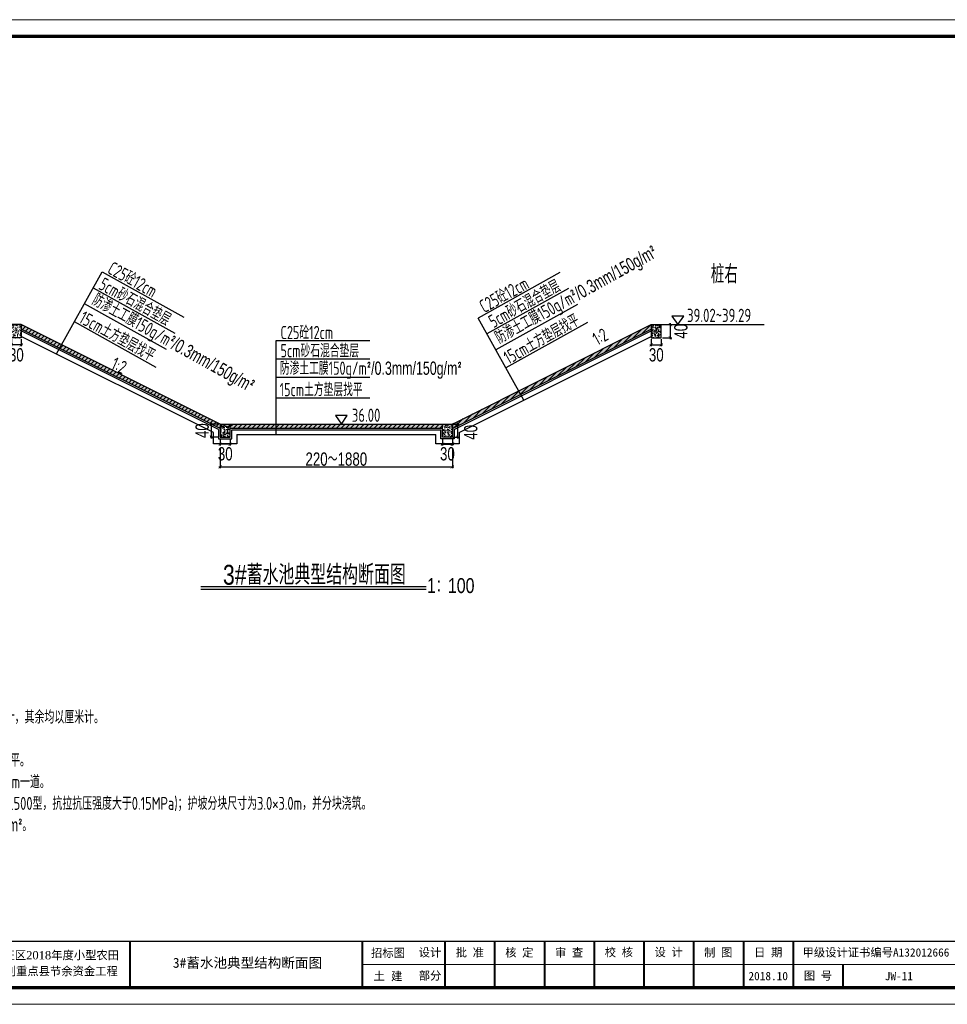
# Model space of a CAD drawing. Extents: x 195980 to 4556207, y -3208917 to -20115.
# Tile 4 of 6: x 205697 to 208495, y -23085 to -20115. Entities that reach past the tile are written whole.
import ezdxf
from ezdxf.enums import TextEntityAlignment as Align

# ---------------------------------------------------------------- set-up
doc = ezdxf.new("R2010")
doc.units = 0
doc.header["$MEASUREMENT"] = 0
doc.layers.get('0').update_dxf_attribs({"linetype": 'CONTINUOUS'})
doc.layers.get('DEFPOINTS').update_dxf_attribs({"linetype": 'CONTINUOUS'})
for name, color, linetype, lineweight in [('1', 7, 'CONTINUOUS', 40), ('标注', 7, 'CONTINUOUS', 18), ('细实线', 7, 'CONTINUOUS', 25)]:
    doc.layers.add(name, color=color, linetype=linetype, lineweight=lineweight)
for name, color, linetype in [('文字', 7, 'CONTINUOUS'), ('河道断面', 7, 'CONTINUOUS'), ('设计河道断面', 1, 'CONTINUOUS')]:
    doc.layers.add(name, color=color, linetype=linetype)
doc.styles.add('HZTXT', font='hztxt_e.shx', dxfattribs={"width": 0.75, "bigfont": 'hztxt.shx'})
doc.styles.add('LYJFS', font='times.ttf', dxfattribs={"width": 0.7})
doc.styles.add('宋体', font='txt', dxfattribs={"width": 0.8, "height": 3.5})
doc.styles.add('样式 1', font='tssdeng.shx', dxfattribs={"width": 0.73, "bigfont": 'hztxt.shx'})
doc.dimstyles.new('副本 STANDARD', dxfattribs={"dimscale": 0, "dimtxt": 40, "dimasz": 10, "dimexe": 4, "dimexo": 4, "dimgap": 3, "dimtad": 1, "dimdec": 0, "dimzin": 0, "dimdsep": 46, "dimtxsty": 'HZTXT', "dimblk1": 'ARCHTICK', "dimblk2": 'ARCHTICK', "dimsah": 1, "dimcen": -0.09, "dimdle": 4, "dimclrd": 7, "dimclre": 7, "dimclrt": 7, "dimadec": 0, "dimazin": 0, "dimtfac": 1, "dimtdec": 0, "dimtofl": 0, "dimtmove": 2, "dimatfit": 3, "dimldrblk": 'ARCHTICK', "dimfxl": 0, "dimtolj": 1, "dimtzin": 0, "dimarcsym": 0})

# ---------------------------------------------------------------- blocks, each defined once
blk = doc.blocks.new('A$C182C1963')
at = {"layer": '1'}
h = blk.add_hatch(color=0, dxfattribs=at)
h.dxf.hatch_style = 1
h.paths.add_polyline_path([(387.6635072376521, 120.0000167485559, 1), (290.8865942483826, 120.0000167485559, 1)])
h.paths.add_polyline_path([(386.0348662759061, 120.0000167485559, 1), (292.5152352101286, 120.0000167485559, 1)], flags=16)
edge = h.paths.add_edge_path(flags=0)
edge.add_arc((383.4861905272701, 131.3700275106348), 20.66422200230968, 138.9741968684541, 204.1180883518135)
edge.add_arc((398.8515110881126, 138.2490898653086), 37.49914329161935, 204.1180883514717, 226.3928939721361)
edge.add_arc((409.9479209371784, 225.2986845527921), 120.0340818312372, 240.992989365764, 252.0665643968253, ccw=False)
edge.add_arc((358.8031712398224, 51.31315303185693), 69.36886086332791, 95.84285117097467, 98.84278199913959)
edge.add_line((348.1395339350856, 119.8574868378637), (348.1395370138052, 119.8574873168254))
edge.add_line((348.1395370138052, 119.8574873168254), (351.6060651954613, 120.396784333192))
edge.add_arc((409.9479209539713, 225.2986845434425), 120.0340818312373, 240.9190991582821, 240.9547345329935)
edge.add_arc((369.4667676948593, -17.23118712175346), 138.7377217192, 95.21036804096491, 97.36945019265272, ccw=False)
edge.add_ellipse((339.2750507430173, 122.9239386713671), major_axis=(-17.73815560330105, 0), ratio=0.8776980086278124, start_angle=172.6538623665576, end_angle=176.9129867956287)
edge.add_arc((355.1986943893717, 19.61409827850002), 102.4870363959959, 88.99992913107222, 98.52267106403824)
edge.add_arc((351.2653972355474, 45.86135578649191), 75.94670193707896, 98.5226710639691, 116.8491074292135)
edge.add_line((316.9646466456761, 113.62093108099), (316.9646378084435, 113.6209266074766))
edge.add_line((316.9646378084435, 113.6209266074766), (316.9646411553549, 113.620928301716))
edge.add_line((316.9646411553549, 113.620928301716), (321.8454333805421, 116.0916477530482))
edge.add_ellipse((339.2750507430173, 122.9239386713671), major_axis=(-17.73815560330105, 0), ratio=0.8776980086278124, start_angle=176.9129867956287, end_angle=378.3747381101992)
edge.add_arc((268.6021805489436, 225.2986845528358), 120.0340818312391, 290.1465745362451, 296.64951941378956, ccw=False)
edge.add_line((309.9446732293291, 112.6089374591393), (309.9446861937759, 112.6089422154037))
edge.add_arc((299.2446172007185, 141.7747607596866), 31.06664526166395, 282.3877277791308, 290.1465811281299, ccw=False)
edge.add_arc((279.6985903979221, 138.2490898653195), 37.49914329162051, 314.3441213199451, 335.8819116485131)
edge.add_arc((295.0639109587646, 131.3700275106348), 20.66422200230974, 335.8819116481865, 401.0258031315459)
edge.add_line((310.6532903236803, 144.9339989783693), (327.6243230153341, 144.9339989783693))
edge.add_line((327.6243230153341, 144.9339989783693), (327.6243230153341, 150.8006447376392))
edge.add_line((327.6243230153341, 150.8006447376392), (350.9257784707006, 150.8006447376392))
edge.add_line((350.9257784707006, 150.8006447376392), (350.9257784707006, 144.9339989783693))
edge.add_line((350.9257784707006, 144.9339989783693), (367.8968111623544, 144.9339989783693))
h = blk.add_hatch(color=0, dxfattribs=at)
h.dxf.hatch_style = 1
edge = h.paths.add_edge_path()
edge.add_arc((358.0942437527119, 95.75134737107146), 14.61698591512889, 43.31770961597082, 70.37003522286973)
edge.add_arc((344.2981003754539, 57.07130054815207), 55.68375586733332, 70.37003522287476, 84.52854590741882)
edge.add_arc((338.4297766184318, -4.193492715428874), 117.2289597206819, 84.5285459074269, 95.17746754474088)
edge.add_arc((339.845647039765, 98.71857969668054), 18.31337926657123, 111.7965680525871, 130.9174013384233, ccw=False)
edge.add_arc((358.8031712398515, 51.31315303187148), 69.36886086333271, 98.84274785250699, 111.79656805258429, ccw=False)
edge.add_arc((369.4667676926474, -17.23118711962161), 138.73772171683, 95.21036804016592, 98.84274785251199, ccw=False)
edge.add_ellipse((339.2750507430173, 122.9239386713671), major_axis=(-17.73815560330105, 0), ratio=0.8776980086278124, start_angle=172.6538623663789, end_angle=176.9129867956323)
edge.add_arc((355.1986943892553, 19.61409827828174), 102.4870363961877, 88.99992913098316, 98.52267106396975)
edge.add_arc((351.2653972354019, 45.86135578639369), 75.94670193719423, 98.5226710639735, 116.8491039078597)
edge.add_arc((322.5213717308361, 102.6438816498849), 12.30336571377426, 116.8491039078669, 139.2900683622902)
edge.add_arc((314.6766120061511, 109.3938056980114), 1.954369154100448, 139.2900683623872, 263.050638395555)
edge.add_arc((316.5081079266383, 124.4199200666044), 17.0916902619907, 263.0506383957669, 272.136251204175)
edge.add_arc((328.184584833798, -188.6063797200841), 296.1523112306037, 88.46268833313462, 92.13625120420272, ccw=False)
edge.add_arc((334.7617713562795, 56.46727776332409), 50.99041171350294, 68.07113774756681, 88.46268833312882, ccw=False)
edge.add_arc((375.8583982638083, -109.1731708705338), 214.080615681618, 95.91294384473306, 98.79521578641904)
edge.add_arc((362.1855393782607, -20.80306901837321), 124.6590188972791, 98.79521578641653, 117.8496747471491)
edge.add_arc((947.1746181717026, -2284.932857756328), 2459.934265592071, 104.7703900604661, 105.15790668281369, ccw=False)
edge.add_line((320.0240243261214, 93.7135480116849), (311.988818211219, 90.45503037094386))
edge.add_arc((525.6005322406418, -881.2406919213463), 994.8982566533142, 100.90627282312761, 102.39834375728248, ccw=False)
edge.add_line((337.3628490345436, 95.68771677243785), (331.2568751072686, 93.80186679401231))
edge.add_arc((308.1631531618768, 379.7211254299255), 286.8503833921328, 274.6177604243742, 279.6944367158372)
edge.add_arc((348.7654448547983, 142.0489848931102), 45.73507388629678, 279.694436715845, 287.6119267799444)
edge.add_arc((357.6081272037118, 114.1934379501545), 16.50966496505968, 287.6119267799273, 311.5140981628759)
edge.add_arc((366.7270248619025, 103.8915080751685), 2.751610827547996, 311.5140981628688, 403.3177096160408)
edge = h.paths.add_edge_path()
edge.add_arc((383.4861905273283, 131.3700275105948), 20.66422200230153, 138.9741968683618, 204.1180883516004, ccw=False)
edge.add_line((367.8968111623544, 144.9339989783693), (350.9257784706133, 144.9339989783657))
edge.add_line((350.9257784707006, 144.9339989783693), (350.9257784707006, 150.8006447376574))
edge.add_line((350.9257784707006, 150.8006447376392), (327.6243230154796, 150.8006447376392))
edge.add_line((327.6243230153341, 150.8006447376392), (327.6243230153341, 144.9339989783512))
edge.add_line((327.6243230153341, 144.9339989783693), (310.653290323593, 144.933998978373))
edge.add_arc((295.0639109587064, 131.3700275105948), 20.66422200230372, -24.118088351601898, 41.0258031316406, ccw=False)
edge.add_arc((279.698590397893, 138.2490898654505), 37.49914329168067, 314.34412131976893, 335.8819116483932, ccw=False)
edge.add_arc((299.2446172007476, 141.7747607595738), 31.06664526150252, 282.3877277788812, 290.1465811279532)
edge.add_arc((268.602180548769, 225.2986845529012), 120.0340818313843, 290.1465811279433, 296.6495194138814)
edge.add_ellipse((339.2750507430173, 122.9239386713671), major_axis=(-17.73815560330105, 0), ratio=0.8776980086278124, start_angle=176.9129867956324, end_angle=378.37473811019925, ccw=False)
edge.add_ellipse((339.2750507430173, 122.9239386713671), major_axis=(-17.73815560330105, 0), ratio=0.8776980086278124, start_angle=172.653862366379, end_angle=176.9129867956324, ccw=False)
edge.add_ellipse((339.2750507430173, 122.9239386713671), major_axis=(-17.73815560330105, 0), ratio=0.8776980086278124, start_angle=161.6252618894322, end_angle=172.653862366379, ccw=False)
edge.add_arc((409.9479209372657, 225.2986845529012), 120.0340818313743, 243.3504805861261, 249.853418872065)
edge.add_arc((379.3054842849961, 141.7747607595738), 31.06664526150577, 249.8534188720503, 257.61227222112)
edge.add_arc((398.8515110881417, 138.2490898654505), 37.49914329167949, 204.1180883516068, 225.6558786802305, ccw=False)
at = {"layer": '1', "color": 0, "lineweight": 0}
for p, q in [((5.528389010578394e-05, 1.674855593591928e-05), (5.528389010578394e-05, 2970.000016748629)), ((5.528389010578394e-05, 2970.000016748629), (4200.00005528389, 2970.000016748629)), ((4200.00005528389, 2970.000016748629), (4200.00005528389, 1.674855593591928e-05)), ((4150.00005528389, 120.0000167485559), (2350.00005528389, 120.0000167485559)), ((4200.00005528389, 1.674855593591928e-05), (5.528389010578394e-05, 1.674855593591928e-05))]:
    blk.add_line(p, q, dxfattribs=at)
at = {"layer": '1', "color": 0}
for p, q in [((250.0000552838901, 2920.000016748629), (70.0000552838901, 2920.000016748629)), ((70.0000552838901, 2920.000016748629), (70.0000552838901, 2020.000016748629)), ((130.0000552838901, 2920.000016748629), (130.0000552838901, 2020.000016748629)), ((190.0000552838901, 2920.000016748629), (190.0000552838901, 2020.000016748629)), ((250.0000552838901, 2770.000016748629), (70.0000552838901, 2770.000016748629)), ((250.0000552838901, 2620.000016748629), (70.0000552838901, 2620.000016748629)), ((250.0000552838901, 2470.000016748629), (70.0000552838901, 2470.000016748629)), ((250.0000552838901, 2320.000016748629), (70.0000552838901, 2320.000016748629)), ((250.0000552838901, 2170.000016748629), (70.0000552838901, 2170.000016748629)), ((250.0000552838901, 2020.000016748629), (70.0000552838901, 2020.000016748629)), ((1200.00005528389, 190.0000167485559), (1200.00005528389, 50.00001674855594)), ((1650.00005528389, 190.0000167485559), (1650.00005528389, 50.00001674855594)), ((2350.00005528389, 190.0000167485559), (2350.00005528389, 50.00001674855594)), ((2600.00005528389, 190.0000167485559), (2600.00005528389, 50.00001674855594)), ((2750.00005528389, 190.0000167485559), (2750.00005528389, 50.00001674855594)), ((2900.00005528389, 190.0000167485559), (2900.00005528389, 50.00001674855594)), ((3050.00005528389, 190.0000167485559), (3050.00005528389, 50.00001674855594)), ((3200.00005528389, 190.0000167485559), (3200.00005528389, 50.00001674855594)), ((3350.00005528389, 190.0000167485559), (3350.00005528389, 50.00001674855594)), ((3500.00005528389, 190.0000167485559), (3500.00005528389, 50.00001674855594)), ((3650.00005528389, 190.0000167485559), (3650.00005528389, 50.00001674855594)), ((3800.00005528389, 120.0000167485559), (3800.00005528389, 50.00001674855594))]:
    blk.add_line(p, q, dxfattribs=at)
at = {"layer": '1', "color": 0, "lineweight": 0, "const_width": 10}
blk.add_lwpolyline([(250.0000552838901, 2920.000016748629), (4150.00005528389, 2920.000016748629), (4150.00005528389, 50.00001674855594), (250.0000552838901, 50.00001674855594)], close=True, dxfattribs=at)
at = {"layer": '1', "color": 0, "lineweight": 0, "const_width": 4}
blk.add_lwpolyline([(4150.00005528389, 190.0000167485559), (250.0000552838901, 190.0000167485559)], dxfattribs=at)
at = {"layer": '1', "color": 0}
for points in [[(322.4412734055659, 118.0161935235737, -0.02838203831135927), (309.9446861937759, 112.6089422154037, -0.03386732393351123), (305.9092243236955, 111.4314013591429, 0.09425397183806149), (313.9242542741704, 122.9262415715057, 0.2921547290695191), (310.6532903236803, 144.9339989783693), (327.6243230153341, 144.9339989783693), (327.6243230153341, 150.8006447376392), (350.9257784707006, 150.8006447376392), (350.9257784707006, 144.9339989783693), (367.8968111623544, 144.9339989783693, 0.29215472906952), (364.6258472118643, 122.9262415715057, 0.09425397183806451), (372.6408771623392, 111.4314013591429, -0.03386732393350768), (368.6054152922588, 112.6089422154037, -0.02838203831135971), (356.1088280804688, 118.0161935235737)], [(356.9874665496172, 122.0855231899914, 0.04157472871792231), (340.0100399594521, 120.9694010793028, 0.08013502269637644), (316.9646508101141, 113.6209331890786, 0.09823132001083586), (313.1951585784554, 110.668503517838, 0.599439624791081), (314.4401488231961, 107.4537943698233, 0.03966424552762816), (317.1452174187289, 107.3401083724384, -0.01603031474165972), (336.1297386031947, 107.4393363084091, -0.08921046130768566), (353.8044019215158, 103.7684437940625, 0.01257694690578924), (343.1247617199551, 102.3901034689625, 0.08333285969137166), (303.950656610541, 89.41747997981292, -0.001690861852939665), (320.0240243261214, 93.7135480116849), (311.9888182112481, 90.45503037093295, -0.006510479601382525), (337.3628490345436, 95.68771677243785), (331.2568751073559, 93.80186679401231, 0.02215480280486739), (356.4669417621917, 96.96701589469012, 0.03456031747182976), (362.6034284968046, 98.45761886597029, 0.1046726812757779), (368.5508043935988, 101.8311221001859, 0.4234638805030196), (368.72898887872, 105.7792321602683, 0.1185893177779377), (363.0047354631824, 109.5188216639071, 0.06185687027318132), (349.6075361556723, 112.5013515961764, 0.04649815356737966), (327.8509267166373, 112.5571686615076, -0.08362449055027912), (333.045665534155, 115.722700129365, -0.05658197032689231), (348.1395747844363, 119.8574931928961, -0.01585057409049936), (356.8676080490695, 120.9332678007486)]]:
    blk.add_lwpolyline(points, format="xyb", dxfattribs=at)
for radius in [48.38845649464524, 46.75981553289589]:
    blk.add_circle((339.2750507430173, 120.0000167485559), radius, dxfattribs=at)
blk.add_arc((358.8031712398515, 51.31315303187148), 69.36886086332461, 98.84274785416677, 111.7965680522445, dxfattribs=at)
for start_param, end_param in [(2.820892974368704, 6.603884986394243), (3.013378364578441, 3.087714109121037)]:
    blk.add_ellipse((339.2750507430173, 122.9239386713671), major_axis=(-17.73815560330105, 0), ratio=0.8776980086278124, start_param=start_param, end_param=end_param, dxfattribs=at)
at = {"layer": '1', "color": 0, "style": '宋体'}
for s, height, width, p in [('江苏省水利勘测设计研究院有限公司', 37.5, 0.9, (781.2732477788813, 137.5084757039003)), ('Jiangsu Surveying and Design Institute of Water Resources Co., Ltd.', 20, 0.8, (779.551968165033, 90.13405473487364))]:
    blk.add_text(s, height=height, dxfattribs=dict(at, width=width)).set_placement(p, align=Align.MIDDLE)
at = {"layer": '1', "color": 0, "style": 'LYJFS'}
for s, p in [('贾汪区2018年度小型农田', (1425.910401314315, 148.0961932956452)), ('招标图', (2428.33935543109, 155.0000167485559)), ('水利重点县节余资金工程', (1425.910401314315, 99.86125434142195)), ('土  建', (2428.33935543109, 85.00001674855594))]:
    blk.add_text(s, height=25, dxfattribs=at).set_placement(p, align=Align.MIDDLE_CENTER)
at = {"layer": '1', "color": 0, "char_height": 25, "rotation": 90, "style": '宋体'}
for s, insert, attachment_point in [('{\\W1;日 期}', (100.0000552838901, 2395.000016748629), 5), ('{\\W1;会签者}', (100.0000552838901, 2245.000016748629), 5), ('{\\W1;会签专业}', (100.0000552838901, 2095.000016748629), 5), ('{\\W1;江苏省水利勘测设计研究院有限公司\\P地址：扬州市吉安路209号吉安大厦1号楼  邮编：225127\\P电话：0514-87860116  传真：0514-87889101\\P声明：未经授权，不得翻印、传播或它用。}', (58.78850743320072, 62.98895180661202), 1)]:
    blk.add_mtext(s, dxfattribs=dict(at, insert=insert, attachment_point=attachment_point))
at = {"layer": '1', "color": 0, "char_height": 25, "attachment_point": 5, "style": '宋体'}
for s, insert in [('{\\W1;批 准}', (2675.00005528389, 155.0000167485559)), ('{\\W1;核 定}', (2824.37505528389, 154.7222389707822)), ('{\\W1;审 查}', (2974.30561083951, 154.7328794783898)), ('{\\W1;校 核}', (3124.6528330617, 155.4328323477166)), ('{\\W1;设 计}', (3274.72227750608, 155.9333224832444)), ('{\\W1;制 图}', (3424.16672195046, 154.7792583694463)), ('{\\W1;日 期}', (3575.00005528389, 155.0000167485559)), ('{\\W1;设计}', (2555.021591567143, 155.0000167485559)), ('{\\W1;甲级设计证书编号A132012666}', (3900.00005528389, 155.0000167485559)), ('{\\W1;图 号}', (3725.00005528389, 85.00001674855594)), ('{\\W1;部分}', (2555.021591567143, 85.00001674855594)), ('{\\W1;2018.10}', (3575.00005528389, 85.00001674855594))]:
    blk.add_mtext(s, dxfattribs=dict(at, insert=insert))
blk = doc.blocks.new('_ARCHTICK')
at = {"color": 0, "linetype": 'ByBlock', "const_width": 0.15}
blk.add_lwpolyline([(-0.5, -0.5), (0.5, 0.5)], dxfattribs=at)
blk = doc.blocks.new('*D206')
at = {"color": 7, "lineweight": -2, "ltscale": 10, "transparency": 16777216}
for p, q in [((206302.3519177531, -21407.8775445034), (206302.3519177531, -21467.3775445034)), ((207002.3519177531, -21407.87754450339), (207002.3519177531, -21467.3775445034)), ((206298.3519177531, -21463.3775445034), (207006.3519177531, -21463.3775445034))]:
    blk.add_line(p, q, dxfattribs=at)
at = {"layer": 'DEFPOINTS', "color": 0, "ltscale": 10, "transparency": 16777216}
for p in [(206302.3519177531, -21403.8775445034), (207002.3519177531, -21403.87754450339), (207002.3519177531, -21463.3775445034)]:
    blk.add_point(p, dxfattribs=at)
at = {"color": 7, "lineweight": -2, "ltscale": 10, "transparency": 16777216, "xscale": 10, "yscale": 10, "zscale": 10, "rotation": 180}
blk.add_blockref('_ARCHTICK', (206302.3519177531, -21463.3775445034), dxfattribs=at)
at = {"color": 7, "lineweight": -2, "ltscale": 10, "transparency": 16777216, "xscale": 10, "yscale": 10, "zscale": 10}
blk.add_blockref('_ARCHTICK', (207002.3519177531, -21463.3775445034), dxfattribs=at)
at = {"color": 7, "ltscale": 10, "transparency": 16777216, "insert": (206652.3519177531, -21440.3775445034), "char_height": 40, "attachment_point": 5, "style": 'HZTXT'}
blk.add_mtext('\\A1;220～1880', dxfattribs=at)
blk = doc.blocks.new('*D207')
at = {"layer": 'DEFPOINTS', "color": 0, "ltscale": 10, "transparency": 16777216}
for p in [(206999.3455435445, -21334.3775445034), (207018.3391693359, -21334.3775445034), (206999.3455435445, -21374.3775445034)]:
    blk.add_point(p, dxfattribs=at)
at = {"layer": '设计河道断面', "color": 7, "lineweight": -2, "ltscale": 10, "transparency": 16777216}
for p, q in [((207003.3455435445, -21334.3775445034), (207022.3391693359, -21334.3775445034)), ((207018.3391693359, -21378.3775445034), (207018.3391693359, -21330.3775445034)), ((207003.3455435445, -21374.3775445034), (207022.3391693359, -21374.3775445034))]:
    blk.add_line(p, q, dxfattribs=at)
at = {"layer": '设计河道断面', "color": 7, "lineweight": -2, "ltscale": 10, "transparency": 16777216, "xscale": 10, "yscale": 10, "zscale": 10}
for p, rotation in [((207018.3391693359, -21334.3775445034), 90), ((207018.3391693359, -21374.3775445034), 270)]:
    blk.add_blockref('_ARCHTICK', p, dxfattribs=dict(at, rotation=rotation))
at = {"layer": '设计河道断面', "color": 7, "ltscale": 10, "transparency": 16777216, "insert": (207057.9094034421, -21359.37754450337), "char_height": 40, "attachment_point": 5, "rotation": 90, "style": 'HZTXT'}
blk.add_mtext('\\A1;40', dxfattribs=at)
blk = doc.blocks.new('*D208')
at = {"layer": 'DEFPOINTS', "color": 0, "ltscale": 10, "transparency": 16777216}
for p in [(206972.3519177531, -21374.3775445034), (207002.3519177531, -21374.3775445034), (207002.3519177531, -21395.3775445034)]:
    blk.add_point(p, dxfattribs=at)
at = {"layer": '设计河道断面', "color": 7, "lineweight": -2, "ltscale": 10, "transparency": 16777216}
for p, q in [((206972.3519177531, -21378.3775445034), (206972.3519177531, -21399.3775445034)), ((207002.3519177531, -21378.3775445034), (207002.3519177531, -21399.3775445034)), ((206968.3519177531, -21395.3775445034), (207006.3519177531, -21395.3775445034))]:
    blk.add_line(p, q, dxfattribs=at)
at = {"layer": '设计河道断面', "color": 7, "lineweight": -2, "ltscale": 10, "transparency": 16777216, "xscale": 10, "yscale": 10, "zscale": 10, "rotation": 180}
blk.add_blockref('_ARCHTICK', (206972.3519177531, -21395.3775445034), dxfattribs=at)
at = {"layer": '设计河道断面', "color": 7, "lineweight": -2, "ltscale": 10, "transparency": 16777216, "xscale": 10, "yscale": 10, "zscale": 10}
blk.add_blockref('_ARCHTICK', (207002.3519177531, -21395.3775445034), dxfattribs=at)
at = {"layer": '设计河道断面', "color": 7, "ltscale": 10, "transparency": 16777216, "insert": (206987.3519177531, -21424.3775445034), "char_height": 40, "attachment_point": 5, "style": 'HZTXT'}
blk.add_mtext('\\A1;30', dxfattribs=at)
blk = doc.blocks.new('*D209')
at = {"layer": 'DEFPOINTS', "color": 0, "ltscale": 10, "transparency": 16777216}
for p in [(206276.3598625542, -21334.3775445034), (206302.3519177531, -21334.3775445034), (206302.3519177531, -21374.3775445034)]:
    blk.add_point(p, dxfattribs=at)
at = {"layer": '设计河道断面', "color": 7, "lineweight": -2, "ltscale": 10, "transparency": 16777216}
for p, q in [((206298.3519177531, -21334.3775445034), (206272.3598625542, -21334.3775445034)), ((206276.3598625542, -21378.3775445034), (206276.3598625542, -21330.3775445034)), ((206298.3519177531, -21374.3775445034), (206272.3598625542, -21374.3775445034))]:
    blk.add_line(p, q, dxfattribs=at)
at = {"layer": '设计河道断面', "color": 7, "lineweight": -2, "ltscale": 10, "transparency": 16777216, "xscale": 10, "yscale": 10, "zscale": 10}
for p, rotation in [((206276.3598625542, -21334.3775445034), 90), ((206276.3598625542, -21374.3775445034), 270)]:
    blk.add_blockref('_ARCHTICK', p, dxfattribs=dict(at, rotation=rotation))
at = {"layer": '设计河道断面', "color": 7, "ltscale": 10, "transparency": 16777216, "insert": (206247.8598625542, -21354.37754450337), "char_height": 40, "attachment_point": 5, "rotation": 90, "style": 'HZTXT'}
blk.add_mtext('\\A1;40', dxfattribs=at)
blk = doc.blocks.new('*D210')
at = {"layer": 'DEFPOINTS', "color": 0, "ltscale": 10, "transparency": 16777216}
for p in [(206302.3519177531, -21374.3775445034), (206332.3519177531, -21374.3775445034), (206302.3519177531, -21395.3775445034)]:
    blk.add_point(p, dxfattribs=at)
at = {"layer": '设计河道断面', "color": 7, "lineweight": -2, "ltscale": 10, "transparency": 16777216}
for p, q in [((206302.3519177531, -21378.3775445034), (206302.3519177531, -21399.3775445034)), ((206332.3519177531, -21378.3775445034), (206332.3519177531, -21399.3775445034)), ((206336.3519177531, -21395.3775445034), (206298.3519177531, -21395.3775445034))]:
    blk.add_line(p, q, dxfattribs=at)
at = {"layer": '设计河道断面', "color": 7, "lineweight": -2, "ltscale": 10, "transparency": 16777216, "xscale": 10, "yscale": 10, "zscale": 10, "rotation": 180}
blk.add_blockref('_ARCHTICK', (206302.3519177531, -21395.3775445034), dxfattribs=at)
at = {"layer": '设计河道断面', "color": 7, "lineweight": -2, "ltscale": 10, "transparency": 16777216, "xscale": 10, "yscale": 10, "zscale": 10}
blk.add_blockref('_ARCHTICK', (206332.3519177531, -21395.3775445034), dxfattribs=at)
at = {"layer": '设计河道断面', "color": 7, "ltscale": 10, "transparency": 16777216, "insert": (206317.3519177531, -21424.3775445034), "char_height": 40, "attachment_point": 5, "style": 'HZTXT'}
blk.add_mtext('\\A1;30', dxfattribs=at)
blk = doc.blocks.new('*D211')
at = {"layer": 'DEFPOINTS', "color": 0, "ltscale": 10, "transparency": 16777216}
for p in [(207602.3519177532, -21074.37754450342), (207632.3519177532, -21074.37754450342), (207632.3519177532, -21095.37754450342)]:
    blk.add_point(p, dxfattribs=at)
at = {"layer": '设计河道断面', "color": 7, "lineweight": -2, "ltscale": 10, "transparency": 16777216}
for p, q in [((207602.3519177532, -21078.37754450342), (207602.3519177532, -21099.37754450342)), ((207632.3519177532, -21078.37754450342), (207632.3519177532, -21099.37754450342)), ((207598.3519177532, -21095.37754450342), (207636.3519177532, -21095.37754450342))]:
    blk.add_line(p, q, dxfattribs=at)
at = {"layer": '设计河道断面', "color": 7, "lineweight": -2, "ltscale": 10, "transparency": 16777216, "xscale": 10, "yscale": 10, "zscale": 10, "rotation": 180}
blk.add_blockref('_ARCHTICK', (207602.3519177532, -21095.37754450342), dxfattribs=at)
at = {"layer": '设计河道断面', "color": 7, "lineweight": -2, "ltscale": 10, "transparency": 16777216, "xscale": 10, "yscale": 10, "zscale": 10}
blk.add_blockref('_ARCHTICK', (207632.3519177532, -21095.37754450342), dxfattribs=at)
at = {"layer": '设计河道断面', "color": 7, "ltscale": 10, "transparency": 16777216, "insert": (207617.3519177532, -21125.87754450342), "char_height": 40, "attachment_point": 5, "style": 'HZTXT'}
blk.add_mtext('\\A1;30', dxfattribs=at)
blk = doc.blocks.new('*D212')
at = {"layer": 'DEFPOINTS', "color": 0, "ltscale": 10, "transparency": 16777216}
for p in [(207632.3519177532, -21034.37754450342), (207660.0222284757, -21034.37754450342), (207632.3519177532, -21074.37754450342)]:
    blk.add_point(p, dxfattribs=at)
at = {"layer": '设计河道断面', "color": 7, "lineweight": -2, "ltscale": 10, "transparency": 16777216}
for p, q in [((207636.3519177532, -21034.37754450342), (207664.0222284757, -21034.37754450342)), ((207660.0222284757, -21078.37754450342), (207660.0222284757, -21030.37754450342)), ((207636.3519177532, -21074.37754450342), (207664.0222284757, -21074.37754450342))]:
    blk.add_line(p, q, dxfattribs=at)
at = {"layer": '设计河道断面', "color": 7, "lineweight": -2, "ltscale": 10, "transparency": 16777216, "xscale": 10, "yscale": 10, "zscale": 10}
for p, rotation in [((207660.0222284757, -21034.37754450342), 90), ((207660.0222284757, -21074.37754450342), 270)]:
    blk.add_blockref('_ARCHTICK', p, dxfattribs=dict(at, rotation=rotation))
at = {"layer": '设计河道断面', "color": 7, "ltscale": 10, "transparency": 16777216, "insert": (207691.6106415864, -21054.37754450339), "char_height": 40, "attachment_point": 5, "rotation": 90, "style": 'HZTXT'}
blk.add_mtext('\\A1;40', dxfattribs=at)
blk = doc.blocks.new('*D213')
at = {"layer": 'DEFPOINTS', "color": 0, "ltscale": 10, "transparency": 16777216}
for p in [(205672.3519177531, -21074.3775445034), (205702.3519177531, -21074.3775445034), (205672.3519177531, -21095.3775445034)]:
    blk.add_point(p, dxfattribs=at)
at = {"layer": '设计河道断面', "color": 7, "lineweight": -2, "ltscale": 10, "transparency": 16777216}
for p, q in [((205672.3519177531, -21078.3775445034), (205672.3519177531, -21099.3775445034)), ((205702.3519177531, -21078.3775445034), (205702.3519177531, -21099.3775445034)), ((205706.3519177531, -21095.3775445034), (205668.3519177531, -21095.3775445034))]:
    blk.add_line(p, q, dxfattribs=at)
at = {"layer": '设计河道断面', "color": 7, "lineweight": -2, "ltscale": 10, "transparency": 16777216, "xscale": 10, "yscale": 10, "zscale": 10, "rotation": 180}
blk.add_blockref('_ARCHTICK', (205672.3519177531, -21095.3775445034), dxfattribs=at)
at = {"layer": '设计河道断面', "color": 7, "lineweight": -2, "ltscale": 10, "transparency": 16777216, "xscale": 10, "yscale": 10, "zscale": 10}
blk.add_blockref('_ARCHTICK', (205702.3519177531, -21095.3775445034), dxfattribs=at)
at = {"layer": '设计河道断面', "color": 7, "ltscale": 10, "transparency": 16777216, "insert": (205687.3519177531, -21125.8775445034), "char_height": 40, "attachment_point": 5, "style": 'HZTXT'}
blk.add_mtext('\\A1;30', dxfattribs=at)

msp = doc.modelspace()

# ---------------------------------------------------------------- hatches: boundary and pattern name
at = {"ltscale": 10}
h = msp.add_hatch(dxfattribs=at)
h.set_pattern_fill('AR-CONC', color=256, scale=2)
h.set_pattern_definition([(130, (408561.3704670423, -298.7734124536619), (-14.34520365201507, -1.255042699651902), [1.5, -16.5]), (185, (408561.3704670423, -298.7734124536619), (2.77502667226, 15.04384267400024), [1.2, -13.2]), (79.54860000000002, (408560.1750334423, -298.8779992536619), (-11.57018763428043, 13.78879084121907), [1.274803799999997, -14.02284223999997]), (133.8158, (408561.3704670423, -294.7734124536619), (-21.34482097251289, -3.310380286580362), [2.25, -24.75]), (83.3644, (408559.5917321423, -295.0492785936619), (-18.69325411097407, 19.48235741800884), [1.91220576, -21.03426]), (188.8158, (408561.3704670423, -294.7734124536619), (-18.69323890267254, 19.48237201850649), [1.799999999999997, -19.79999999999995]), (159, (408559.3704670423, -295.7734124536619), (-11.93814104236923, -8.052377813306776), [1.5, -16.5]), (214, (408559.3704670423, -295.7734124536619), (-4.866306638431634, 14.50300090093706), [1.2, -13.2]), (108.5485999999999, (408558.3756223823, -296.4444445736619), (-16.8044525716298, 6.450609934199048), [1.274803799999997, -14.02284223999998]), (142.5, (408561.3704670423, -298.7734124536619), (-0.2431971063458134, 6.65787707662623), [0, -13.04, 0, -13.4, 0, -13.25]), (172.5, (408561.3704670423, -298.7734124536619), (-5.261390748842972, 7.888234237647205), [0, -7.64, 0, -12.74, 0, -5.05]), (212.5, (408565.8304670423, -298.7734124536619), (-10.67644872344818, -0.451097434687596), [0, -4.999999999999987, 0, -15.59999999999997, 0, -20.69999999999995]), (222.5, (408567.8304670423, -298.7734124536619), (-11.66372338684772, 2.002099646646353), [0, -6.5, 0, -10.36, 0, -14.7])])
h.paths.add_polyline_path([(205672.3519177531, -21034.3775445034), (205672.3519177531, -21074.3775445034), (205702.3519177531, -21074.3775445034), (205702.3519177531, -21034.3775445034)])
h = msp.add_hatch(dxfattribs=at)
h.set_pattern_fill('AR-CONC', color=256, scale=2)
h.set_pattern_definition([(49.99999999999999, (0, 0), (14.34520365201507, -1.255042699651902), [1.5, -16.5]), (355, (0, 0), (-2.77502667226, 15.04384267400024), [1.2, -13.2]), (100.4514, (1.1954336, -0.1045868), (11.57018763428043, 13.78879084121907), [1.2748038, -14.02284224]), (46.18420000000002, (0, 4), (21.34482097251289, -3.310380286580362), [2.25, -24.75]), (96.6356, (1.7787349, 3.72413386), (18.69325411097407, 19.48235741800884), [1.91220576, -21.03426]), (351.1842, (0, 4), (18.69323890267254, 19.48237201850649), [1.8, -19.8]), (21, (2, 3), (11.93814104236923, -8.052377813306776), [1.5, -16.5]), (326.0000000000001, (2, 3), (4.866306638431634, 14.50300090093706), [1.2, -13.2]), (71.4514, (2.99484466, 2.32896788), (16.8044525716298, 6.450609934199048), [1.2748038, -14.02284224]), (37.50000000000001, (0, 0), (0.2431971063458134, 6.65787707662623), [0, -13.04, 0, -13.4, 0, -13.25]), (7.499999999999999, (0, 0), (5.261390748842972, 7.888234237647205), [0, -7.64, 0, -12.74, 0, -5.05]), (327.5, (-4.46, 0), (10.67644872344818, -0.4510974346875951), [0, -5, 0, -15.6, 0, -20.7]), (317.5, (-6.46, 0), (11.66372338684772, 2.002099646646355), [0, -6.5, 0, -10.36, 0, -14.7])])
h.paths.add_polyline_path([(207207.8058154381, -21245.06700352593), (207201.9682999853, -21234.5693533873), (207002.3519177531, -21334.3775445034), (207002.3519177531, -21347.79395236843)])
h.paths.add_polyline_path([(207602.3519177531, -21047.79395236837), (207602.3519177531, -21034.3775445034), (207201.9682999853, -21234.56935338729), (207207.8058154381, -21245.06700352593)])
h.paths.add_polyline_path([(206972.3519177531, -21334.3775445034), (206471.2310397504, -21334.3775445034), (206471.2310397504, -21346.3775445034), (206972.3519177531, -21346.3775445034)])
h.paths.add_polyline_path([(206471.2310397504, -21334.3775445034), (206332.3519177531, -21334.3775445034), (206332.3519177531, -21346.3775445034), (206471.2310397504, -21346.3775445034)])
h.paths.add_polyline_path([(205823.4992551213, -21094.95121318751), (205817.6617396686, -21105.44886332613), (206302.3519177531, -21347.79395236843), (206302.3519177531, -21334.3775445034)])
h.paths.add_polyline_path([(205702.3519177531, -21034.3775445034), (205702.3519177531, -21047.79395236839), (205817.6617396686, -21105.44886332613), (205823.4992551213, -21094.95121318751)])
h = msp.add_hatch(dxfattribs=at)
h.set_pattern_fill('AR-CONC', color=256, scale=2)
h.set_pattern_definition([(49.99999999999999, (4743.333368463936, -298.7734124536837), (14.34520365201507, -1.255042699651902), [1.5, -16.5]), (355, (4743.333368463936, -298.7734124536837), (-2.77502667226, 15.04384267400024), [1.2, -13.2]), (100.4514, (4744.528802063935, -298.8779992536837), (11.57018763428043, 13.78879084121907), [1.274803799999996, -14.02284223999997]), (46.18420000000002, (4743.333368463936, -294.7734124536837), (21.34482097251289, -3.310380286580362), [2.249999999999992, -24.74999999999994]), (96.6356, (4745.112103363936, -295.0492785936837), (18.69325411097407, 19.48235741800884), [1.91220576, -21.03426]), (351.1842, (4743.333368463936, -294.7734124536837), (18.69323890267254, 19.48237201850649), [1.8, -19.8]), (21, (4745.333368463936, -295.7734124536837), (11.93814104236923, -8.052377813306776), [1.5, -16.5]), (326.0000000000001, (4745.333368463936, -295.7734124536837), (4.866306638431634, 14.50300090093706), [1.2, -13.2]), (71.4514, (4746.328213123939, -296.4444445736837), (16.8044525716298, 6.450609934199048), [1.2748038, -14.02284224]), (37.50000000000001, (4743.333368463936, -298.7734124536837), (0.2431971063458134, 6.65787707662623), [0, -13.04, 0, -13.4, 0, -13.25]), (7.499999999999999, (4743.333368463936, -298.7734124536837), (5.261390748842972, 7.888234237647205), [0, -7.64, 0, -12.74, 0, -5.05]), (327.5, (4738.873368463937, -298.7734124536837), (10.67644872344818, -0.451097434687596), [0, -5, 0, -15.6, 0, -20.7]), (317.5, (4736.873368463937, -298.7734124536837), (11.66372338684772, 2.002099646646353), [0, -6.5, 0, -10.36, 0, -14.7])])
h.paths.add_polyline_path([(207602.3519177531, -21034.37754450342), (207602.3519177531, -21074.37754450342), (207632.3519177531, -21074.37754450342), (207632.3519177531, -21034.37754450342)])
h = msp.add_hatch(dxfattribs=at)
h.set_pattern_fill('AR-CONC', color=256, scale=2)
h.set_pattern_definition([(49.99999999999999, (-3816.648082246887, -8318.377544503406), (14.34520365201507, -1.255042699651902), [1.5, -16.5]), (355, (-3816.648082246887, -8318.377544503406), (-2.77502667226, 15.04384267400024), [1.2, -13.2]), (100.45144446, (-3815.452648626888, -8318.482131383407), (11.57017693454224, 13.78879981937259), [1.274803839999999, -14.02284223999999]), (46.18420000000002, (-3816.648082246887, -8314.377544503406), (21.34482661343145, -3.310385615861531), [2.249999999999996, -24.74999999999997]), (96.63563549, (-3814.869347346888, -8314.653410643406), (18.69323891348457, 19.48237201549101), [1.91220684, -21.0342752]), (351.1841639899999, (-3816.648082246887, -8314.377544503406), (18.69323890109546, 19.4823720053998), [1.8, -19.80000002]), (21, (-3814.648082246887, -8315.377544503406), (11.93814104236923, -8.052377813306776), [1.5, -16.5]), (326.0000000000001, (-3814.648082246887, -8315.377544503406), (4.866306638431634, 14.50300090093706), [1.2, -13.2]), (71.45144474, (-3813.653237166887, -8316.048575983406), (16.80444753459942, 6.450623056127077), [1.2748038, -14.02284224]), (37.50000000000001, (-3816.648082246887, -8318.377544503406), (0.2431971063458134, 6.65787707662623), [0, -13.04, 0, -13.4, 0, -13.25]), (7.499999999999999, (-3816.648082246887, -8318.377544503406), (5.261390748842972, 7.888234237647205), [0, -7.64, 0, -12.74, 0, -5.05]), (327.5, (-3821.108082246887, -8318.377544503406), (10.67644872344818, -0.4510974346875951), [0, -5, 0, -15.6, 0, -20.7]), (317.5, (-3823.108082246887, -8318.377544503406), (11.66372338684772, 2.002099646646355), [0, -6.5, 0, -10.36, 0, -14.7])])
h.paths.add_polyline_path([(206302.3519177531, -21374.3775445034), (206332.3519177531, -21374.3775445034), (206332.3519177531, -21334.3775445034), (206302.3519177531, -21334.3775445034)])
h = msp.add_hatch(dxfattribs=at)
h.set_pattern_fill('AR-CONC', color=256, scale=2)
h.set_pattern_definition([(49.99999999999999, (-3916.648082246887, -8318.377544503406), (14.34520365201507, -1.255042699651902), [1.5, -16.5]), (355, (-3916.648082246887, -8318.377544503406), (-2.77502667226, 15.04384267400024), [1.2, -13.2]), (100.45144446, (-3915.452648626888, -8318.482131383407), (11.57017693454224, 13.78879981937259), [1.274803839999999, -14.02284223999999]), (46.18420000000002, (-3916.648082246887, -8314.377544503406), (21.34482661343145, -3.310385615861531), [2.249999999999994, -24.74999999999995]), (96.63563549, (-3914.869347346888, -8314.653410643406), (18.69323891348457, 19.48237201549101), [1.91220684, -21.0342752]), (351.1841639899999, (-3916.648082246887, -8314.377544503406), (18.69323890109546, 19.4823720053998), [1.8, -19.80000002]), (21, (-3914.648082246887, -8315.377544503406), (11.93814104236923, -8.052377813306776), [1.5, -16.5]), (326.0000000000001, (-3914.648082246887, -8315.377544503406), (4.866306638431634, 14.50300090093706), [1.2, -13.2]), (71.45144474, (-3913.653237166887, -8316.048575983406), (16.80444753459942, 6.450623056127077), [1.2748038, -14.02284224]), (37.50000000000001, (-3916.648082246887, -8318.377544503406), (0.2431971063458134, 6.65787707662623), [0, -13.04, 0, -13.4, 0, -13.25]), (7.499999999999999, (-3916.648082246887, -8318.377544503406), (5.261390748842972, 7.888234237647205), [0, -7.64, 0, -12.74, 0, -5.05]), (327.5, (-3921.108082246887, -8318.377544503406), (10.67644872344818, -0.4510974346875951), [0, -5, 0, -15.6, 0, -20.7]), (317.5, (-3923.108082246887, -8318.377544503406), (11.66372338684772, 2.002099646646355), [0, -6.5, 0, -10.36, 0, -14.7])])
h.paths.add_polyline_path([(206972.3519177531, -21374.3775445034), (207002.3519177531, -21374.3775445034), (207002.3519177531, -21334.3775445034), (206972.3519177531, -21334.3775445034)])
at = {"layer": '设计河道断面', "ltscale": 10}
h = msp.add_hatch(dxfattribs=at)
h.set_pattern_fill('ANSI31', color=0, scale=80, style=0)
h.set_pattern_definition([(45, (0, 0), (-7.071067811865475, 7.071067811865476), [])])
h.paths.add_polyline_path([(205823.4992551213, -21094.95121318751), (205817.6617396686, -21105.44886332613), (206302.3519177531, -21347.79395236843), (206302.3519177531, -21334.3775445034)])
h.paths.add_polyline_path([(205702.3519177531, -21034.3775445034), (205702.3519177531, -21047.79395236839), (205817.6617396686, -21105.44886332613), (205823.4992551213, -21094.95121318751)])
h.paths.add_polyline_path([(206471.2310397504, -21334.3775445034), (206332.3519177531, -21334.3775445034), (206332.3519177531, -21346.3775445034), (206471.2310397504, -21346.3775445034)])
h.paths.add_polyline_path([(206972.3519177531, -21334.3775445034), (206471.2310397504, -21334.3775445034), (206471.2310397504, -21346.3775445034), (206972.3519177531, -21346.3775445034)])
h.paths.add_polyline_path([(207207.8058154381, -21245.06700352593), (207201.9682999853, -21234.5693533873), (207002.3519177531, -21334.3775445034), (207002.3519177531, -21347.79395236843)])
h.paths.add_polyline_path([(207602.3519177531, -21047.79395236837), (207602.3519177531, -21034.3775445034), (207201.9682999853, -21234.5693533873), (207207.8058154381, -21245.06700352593)])

# ---------------------------------------------------------------- linework, layer by layer
at = {"color": 1}
msp.add_line((206244.1680786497, -21823.9500857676), (206922.8784983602, -21823.9500857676), dxfattribs=at)
for points in [[(207682.3385776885, -21034.3775445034), (207700.2496916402, -21008.89714770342), (207664.427463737, -21008.89714770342)], [(206667.6225245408, -21334.3775445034), (206685.5336384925, -21308.89714770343), (206649.7114105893, -21308.89714770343)]]:
    msp.add_lwpolyline(points, close=True)
at = {"layer": '河道断面'}
msp.add_line((206244.1680786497, -21832.12981593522), (206922.8784983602, -21832.12981593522), dxfattribs=at)
at = {"layer": '细实线', "lineweight": -3, "ltscale": 60}
for p, q in [((205807.9325472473, -21122.94494689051), (205945.805509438, -20875.00691017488)), ((205945.805509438, -20875.00691017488), (206192.1844673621, -21012.01290248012)), ((207326.0410035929, -20877.61905806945), (207079.6620456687, -21014.62505037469)), ((205919.075949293, -20923.07488927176), (206165.4549072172, -21060.080881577)), ((207352.7705637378, -20925.68703716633), (207106.3916058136, -21062.69302947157)), ((205892.3463891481, -20971.14286836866), (206138.7253470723, -21108.1488606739)), ((207379.5001238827, -20973.75501626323), (207133.1211659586, -21110.76100856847)), ((205862.1118930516, -21025.51380146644), (206108.4908509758, -21162.51979377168)), ((207217.5350078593, -21262.56308709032), (207079.6620456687, -21014.62505037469)), ((207409.7346199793, -21028.12594936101), (207163.3556620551, -21165.13194166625)), ((206471.2310397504, -21366.3775445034), (206471.2310397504, -21082.6836535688)), ((206471.2310397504, -21082.6836535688), (206753.1410126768, -21082.68365356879)), ((206471.2310397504, -21137.68365356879), (206753.1410126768, -21137.68365356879)), ((206471.2310397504, -21192.68365356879), (206753.1410126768, -21192.68365356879)), ((206471.2310397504, -21254.895574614), (206753.1410126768, -21254.89557461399))]:
    msp.add_line(p, q, dxfattribs=at)
at = {"layer": '设计河道断面', "ltscale": 10}
for p, q in [((205702.3519177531, -21034.3775445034), (205370.0114157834, -21034.3775445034)), ((205702.3519177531, -21034.3775445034), (205672.3519177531, -21034.3775445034)), ((205702.3519177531, -21034.3775445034), (205702.3519177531, -21074.3775445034)), ((206302.3519177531, -21334.3775445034), (205702.3519177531, -21034.3775445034)), ((207002.3519177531, -21334.3775445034), (207602.3519177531, -21034.3775445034)), ((207602.3519177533, -21034.3775445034), (207943.0024685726, -21034.3775445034)), ((207602.3519177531, -21034.37754450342), (207602.3519177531, -21074.37754450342)), ((207602.3519177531, -21034.37754450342), (207632.3519177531, -21034.37754450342)), ((207632.3519177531, -21074.37754450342), (207632.3519177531, -21034.37754450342)), ((205702.3519177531, -21074.3775445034), (205672.3519177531, -21074.3775445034)), ((207602.3519177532, -21074.37754450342), (207632.3519177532, -21074.37754450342)), ((206302.3519177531, -21334.3775445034), (207002.3519177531, -21334.3775445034)), ((206302.3519177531, -21334.3775445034), (206302.3519177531, -21374.3775445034)), ((206332.3519177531, -21374.3775445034), (206332.3519177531, -21334.3775445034)), ((206972.3519177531, -21374.3775445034), (206972.3519177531, -21334.3775445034)), ((207002.3519177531, -21334.3775445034), (207002.3519177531, -21374.3775445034)), ((206302.3519177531, -21374.3775445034), (206332.3519177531, -21374.3775445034)), ((207002.3519177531, -21374.3775445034), (206972.3519177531, -21374.3775445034))]:
    msp.add_line(p, q, dxfattribs=at)
at = {"layer": '设计河道断面', "color": 0, "ltscale": 10}
for p, q in [((206302.3519177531, -21347.79395236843), (205702.3519177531, -21047.79395236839)), ((206297.3519177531, -21350.88412231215), (205702.3519177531, -21053.38412231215)), ((207002.3519177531, -21347.79395236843), (207602.3519177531, -21047.79395236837)), ((207007.3519177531, -21350.88412231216), (207602.3519177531, -21053.38412231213)), ((206282.3519177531, -21360.15463214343), (205702.3519177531, -21070.1546321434)), ((207022.3519177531, -21360.15463214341), (207602.3519177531, -21070.1546321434)), ((206297.3519177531, -21350.88412231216), (206297.3519177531, -21379.3775445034)), ((206332.3519177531, -21346.3775445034), (206972.3519177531, -21346.3775445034)), ((206337.3519177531, -21351.3775445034), (206967.3519177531, -21351.3775445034)), ((206337.3519177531, -21379.3775445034), (206337.3519177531, -21351.3775445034)), ((206967.3519177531, -21379.3775445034), (206967.3519177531, -21351.3775445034)), ((207007.3519177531, -21350.88412231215), (207007.3519177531, -21379.3775445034)), ((206282.351917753, -21394.3775445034), (206282.3519177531, -21360.15463214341)), ((206297.3519177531, -21379.3775445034), (206337.3519177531, -21379.3775445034)), ((206352.3519177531, -21366.3775445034), (206952.3519177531, -21366.3775445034)), ((206352.3519177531, -21366.3775445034), (206352.3519177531, -21394.37754450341)), ((206952.351917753, -21394.3775445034), (206952.3519177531, -21366.37754450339)), ((207007.3519177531, -21379.3775445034), (206967.3519177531, -21379.3775445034)), ((207022.3519177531, -21360.15463214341), (207022.3519177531, -21394.3775445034)), ((206352.3519177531, -21394.3775445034), (206282.3519177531, -21394.3775445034)), ((207022.3519177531, -21394.3775445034), (206952.3519177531, -21394.3775445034))]:
    msp.add_line(p, q, dxfattribs=at)

# ---------------------------------------------------------------- block references
at = {"layer": '1', "color": 0}
msp.add_blockref('A$C182C1963', (204379.8878091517, -23084.66391544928), dxfattribs=at)

# ---------------------------------------------------------------- texts
for s, height, style, width, p in [('桩右', 56, '样式 1', 0.73, (207781.8938429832, -20910.25763971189)), ('39.02~39.29', 40, '样式 1', 0.73, (207710.1722666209, -21026.57307786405)), ('36.00', 40, '样式 1', 0.73, (206699.1225245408, -21327.76413780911)), ('3#蓄水池典型结构断面图', 60, 'HZTXT', 0.8, (206310.3786316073, -21819.07682250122))]:
    msp.add_text(s, height=height, dxfattribs=dict(style=style, width=width)).set_placement(p)
at = {"style": '样式 1', "width": 0.73}
for rotation, p in [(29.13215148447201, (207439.7165191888, -21098.55682284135)), (335.7606892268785, (205969.7657083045, -21167.47968394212))]:
    msp.add_text('1:2', height=39.99999999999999, rotation=rotation, dxfattribs=at).set_placement(p)
at = {"layer": '1', "color": 0, "style": '宋体'}
for s, height, p in [('3#蓄水池典型结构断面图', 30, (206159.2230375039, -22974.4055980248)), ('JW-11', 25, (208306.4326261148, -23011.89127200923))]:
    msp.add_text(s, height=height, dxfattribs=at).set_placement(p)
at = {"layer": '文字', "style": 'HZTXT', "width": 0.8}
msp.add_text('1：100', height=45, dxfattribs=at).set_placement((206925.9875895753, -21844.17854216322))
at = {"layer": '文字', "insert": (205057.2856369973, -22133.56573733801), "char_height": 39.05556480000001, "width": 1806.504139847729, "attachment_point": 1, "style": '样式 1'}
msp.add_mtext('说明：\\P1.图中尺寸单位高程(1985国家高程基准)以米计，其余均以厘米计。\\P2.混凝土强度等级为C25，面层设钢筋网。\\P3.蓄水池开挖完成后，采用15cm粘性土回填找平。\\P4.护坡设C25砼横格埂40*30=深*宽，间距30m一道。\\P5.护坡分缝缝宽1cm，采取聚乙烯泡沫板填塞(L500型，抗拉抗压强度大于0.15MPa)；护坡分块尺寸为3.0×3.0m，并分块浇筑。\\P{\\W0.7;\\C0;6.铺设土工膜规格为150g/m\\fISOCPEUR|b0|i0|c0|p34;²\\Fhztxt_e,hztxt|c134;/0.3mm/150g/m\\fISOCPEUR|b0|i0|c0|p34;²\\Fhztxt_e,hztxt|c134;。}', dxfattribs=at)
at = {"layer": '标注', "style": '样式 1', "width": 0.7}
for s, rotation, p in [('C25砼12cm', 330.9225138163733, (205959.1961859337, -20877.45294914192)), ('C25砼12cm', 29.07748618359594, (207098.5182159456, -21000.47562213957)), ('5cm砂石混合垫层', 29.07748618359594, (207126.329972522, -21045.94728164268)), ('5cm砂石混合垫层', 330.9225138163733, (205932.4666257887, -20925.52092823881)), ('15cm土方垫层找平', 29.07748618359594, (207171.8399699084, -21155.41377650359)), ('15cm土方垫层找平', 330.9225138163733, (205873.1477029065, -21026.65035019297))]:
    msp.add_text(s, height=39.99999999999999, rotation=rotation, dxfattribs=at).set_placement(p)
for s, p in [('C25砼12cm', (206484.1227543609, -21078.3136400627)), ('5cm砂石混合垫层', (206484.1227543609, -21133.3136400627)), ('15cm土方垫层找平', (206481.4282856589, -21250.5255611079))]:
    msp.add_text(s, height=40, dxfattribs=at).set_placement(p)
at = {"layer": '标注', "char_height": 39.99999999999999, "width": 1707.566069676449, "attachment_point": 1, "style": '样式 1'}
for insert, rotation in [((207125.3495884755, -21059.49850321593), 29.07748618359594), ((205931.0333758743, -20937.59364209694), 330.9225138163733)]:
    msp.add_mtext('{\\W0.7;\\C0;防渗土工膜150g/m\\fISOCPEUR|b0|i0|c0|p34;²\\Fhztxt_e,hztxt|c134;/0.3mm/150g/m\\fISOCPEUR|b0|i0|c0|p34;²}', dxfattribs=dict(at, insert=insert, rotation=rotation))
at = {"layer": '标注', "insert": (206482.0923451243, -21145.88545940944), "char_height": 40, "width": 1707.566069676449, "attachment_point": 1, "style": '样式 1'}
msp.add_mtext('{\\W0.7;\\C0;防渗土工膜150g/m\\fISOCPEUR|b0|i0|c0|p34;²\\Fhztxt_e,hztxt|c134;/0.3mm/150g/m\\fISOCPEUR|b0|i0|c0|p34;²}', dxfattribs=at)

# ---------------------------------------------------------------- dimensions: what is measured, and where the dimension line sits
at = {"ltscale": 10}
dim = msp.add_linear_dim(base=(207002.3519177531, -21463.3775445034), p1=(206302.3519177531, -21403.8775445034), p2=(207002.3519177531, -21403.87754450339), text='220～1880', dimstyle='副本 STANDARD', override={"dimscale": 1}, dxfattribs=at)
dim.commit()
dim.dimension.update_dxf_attribs({"geometry": '*D206', "text_midpoint": (206652.3519177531, -21440.3775445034)})
at = {"layer": '设计河道断面', "ltscale": 10}
for base, p1, p2, angle, picture, middle in [((207660.0222284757, -21034.37754450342), (207632.3519177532, -21074.37754450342), (207632.3519177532, -21034.37754450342), 90, '*D212', (207691.6106415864, -21054.37754450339)), ((205672.3519177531, -21095.3775445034), (205702.3519177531, -21074.3775445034), (205672.3519177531, -21074.3775445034), 180, '*D213', (205687.3519177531, -21125.8775445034)), ((207018.3391693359, -21334.3775445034), (206999.3455435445, -21374.3775445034), (206999.3455435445, -21334.3775445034), 90, '*D207', (207057.9094034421, -21359.37754450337)), ((206302.3519177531, -21395.3775445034), (206332.3519177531, -21374.3775445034), (206302.3519177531, -21374.3775445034), 180, '*D210', (206317.3519177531, -21424.3775445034))]:
    dim = msp.add_linear_dim(base=base, p1=p1, p2=p2, angle=angle, dimstyle='副本 STANDARD', override={"dimscale": 1}, dxfattribs=at)
    dim.commit()
    dim.dimension.update_dxf_attribs({"geometry": picture, "text_midpoint": middle, "dimtype": 160})
for base, p1, p2, picture, middle in [((207632.3519177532, -21095.37754450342), (207602.3519177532, -21074.37754450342), (207632.3519177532, -21074.37754450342), '*D211', (207617.3519177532, -21125.87754450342)), ((207002.3519177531, -21395.3775445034), (206972.3519177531, -21374.3775445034), (207002.3519177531, -21374.3775445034), '*D208', (206987.3519177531, -21424.3775445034))]:
    dim = msp.add_linear_dim(base=base, p1=p1, p2=p2, dimstyle='副本 STANDARD', override={"dimscale": 1}, dxfattribs=at)
    dim.commit()
    dim.dimension.update_dxf_attribs({"geometry": picture, "text_midpoint": middle, "dimtype": 160})
dim = msp.add_linear_dim(base=(206276.3598625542, -21334.3775445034), p1=(206302.3519177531, -21374.3775445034), p2=(206302.3519177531, -21334.3775445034), angle=90, dimstyle='副本 STANDARD', override={"dimscale": 1}, dxfattribs=at)
dim.commit()
dim.dimension.update_dxf_attribs({"geometry": '*D209', "text_midpoint": (206247.8598625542, -21354.37754450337)})

doc.saveas('drawing.dxf')
